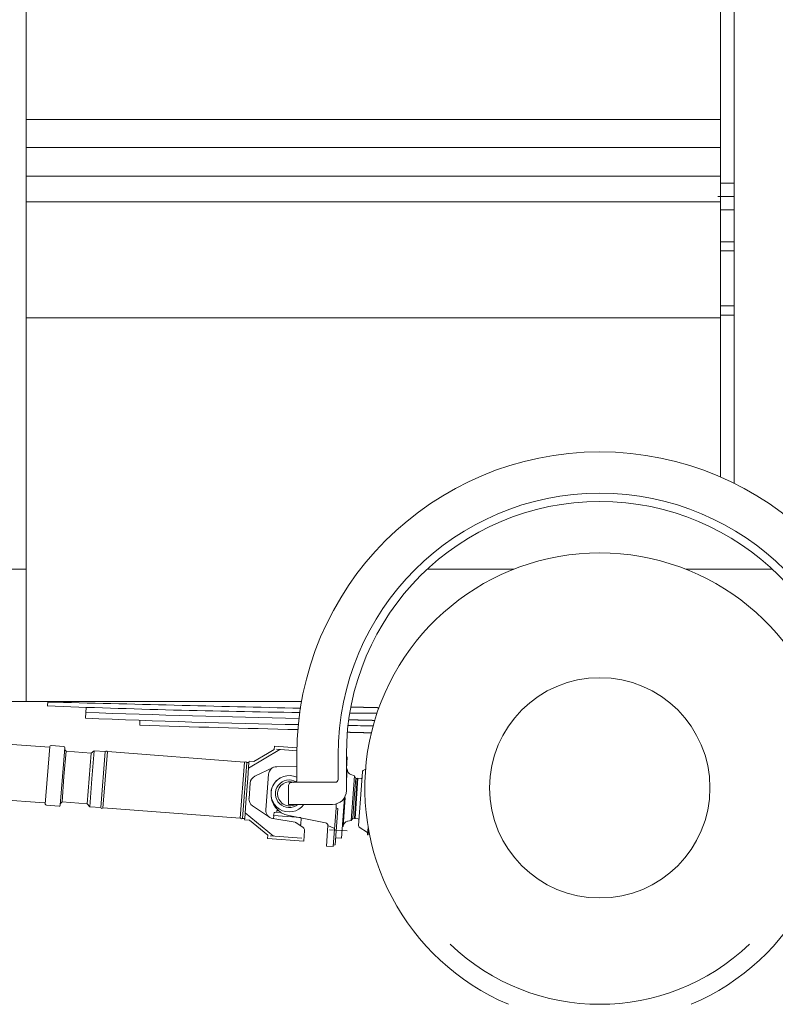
# Model space of a CAD drawing. Header units: metres. Extents: x -167 to 338, y -186 to 508.
# Tile 218 of 256: x 221.07 to 222.43, y -185.7 to -183.91. Entities that reach past the tile are written whole.
import ezdxf

# ---------------------------------------------------------------- set-up
doc = ezdxf.new("R2010")
doc.units = ezdxf.units.M
doc.header["$MEASUREMENT"] = 0

msp = doc.modelspace()

# ---------------------------------------------------------------- linework, layer by layer
at = {"color": 7, "linetype": 'Continuous', "lineweight": 13}
for p, q in [((221.0772, -183.4791), (221.0772, -184.6156)), ((222.3354, -184.7419), (222.3354, -183.4791)), ((222.3604, -183.4771), (222.3604, -184.1471)), ((222.3354, -184.0938), (221.0772, -184.0938)), ((222.3354, -184.1445), (221.0772, -184.1445)), ((222.3604, -184.1471), (222.3604, -184.7535)), ((222.3354, -184.1968), (221.0772, -184.1968)), ((222.3604, -184.2093), (222.3354, -184.2093)), ((222.3305, -184.2333), (222.3604, -184.2333)), ((222.3354, -184.2433), (221.0772, -184.2433)), ((222.3354, -184.2573), (222.3604, -184.2573)), ((222.3604, -184.3155), (222.3354, -184.3155)), ((222.3604, -184.3155), (222.3354, -184.3155)), ((222.3354, -184.332), (222.3604, -184.332)), ((222.3354, -184.4318), (222.3604, -184.4318)), ((222.3604, -184.4483), (222.3354, -184.4483)), ((222.3604, -184.4483), (222.3354, -184.4483)), ((221.8372, -184.4533), (221.0772, -184.4533)), ((222.3354, -184.4533), (221.0772, -184.4533)), ((222.3354, -184.4533), (221.8372, -184.4533)), ((222.3604, -184.7535), (222.3604, -184.5097)), ((221.0772, -184.6156), (221.0772, -184.9092)), ((221.0772, -184.9092), (219.8244, -184.9092)), ((221.0772, -184.9092), (220.8883, -184.9092)), ((221.0772, -184.9092), (221.0772, -185.1488)), ((221.9611, -184.9092), (221.8041, -184.9092)), ((222.4294, -184.9092), (222.2724, -184.9092)), ((222.4294, -184.9092), (222.2724, -184.9092)), ((221.1157, -185.1488), (220.7749, -185.1488)), ((221.0772, -185.1488), (221.5761, -185.1488)), ((221.1153, -185.1571), (221.116, -185.1488)), ((221.1828, -185.1489), (221.2428, -185.1489)), ((221.1845, -185.1794), (221.1855, -185.1596)), ((221.1845, -185.1794), (221.1855, -185.1596)), ((221.5761, -185.1488), (221.3292, -185.1488)), ((221.2827, -185.1919), (221.2827, -185.1831)), ((221.2827, -185.1919), (221.2827, -185.1831)), ((220.7749, -185.2059), (221.1195, -185.2321)), ((221.1196, -185.2308), (221.1154, -185.2832)), ((221.1451, -185.2306), (221.1223, -185.2288)), ((221.1469, -185.2328), (221.1388, -185.3372)), ((221.5271, -185.2301), (221.5267, -185.2361)), ((221.5676, -185.2332), (221.5271, -185.2301)), ((221.1492, -185.2392), (221.1455, -185.285)), ((221.1492, -185.2392), (221.1466, -185.2362)), ((221.1492, -185.2392), (221.1949, -185.2429)), ((221.1492, -185.2392), (221.1492, -185.2392)), ((221.1949, -185.2429), (221.1912, -185.2887)), ((221.1949, -185.2429), (221.2002, -185.2383)), ((221.2002, -185.2383), (221.1961, -185.2891)), ((221.2002, -185.2383), (221.2203, -185.2399)), ((221.2203, -185.2399), (221.2122, -185.3415)), ((221.216, -185.3422), (221.2241, -185.24)), ((221.2241, -185.24), (221.4729, -185.2589)), ((221.537, -185.2361), (221.4801, -185.2699)), ((221.5144, -185.2434), (221.4898, -185.258)), ((221.5267, -185.2361), (221.5144, -185.2434)), ((221.5676, -185.2384), (221.5309, -185.2356)), ((221.5675, -185.2457), (221.5675, -185.2926)), ((221.6424, -185.2457), (221.6424, -185.2906)), ((221.6574, -185.2457), (221.6574, -185.3106)), ((221.6574, -185.2457), (221.6574, -185.3106)), ((221.6589, -185.2496), (221.6574, -185.2717)), ((221.4729, -185.2589), (221.4651, -185.3608)), ((221.4691, -185.3609), (221.4768, -185.2594)), ((221.4768, -185.2594), (221.4808, -185.2597)), ((221.4787, -185.288), (221.4808, -185.2597)), ((221.4808, -185.2597), (221.481, -185.2573)), ((221.481, -185.2573), (221.4898, -185.258)), ((221.4915, -185.2846), (221.5247, -185.2687)), ((221.5675, -185.2668), (221.531, -185.2672)), ((221.1115, -185.3349), (221.1155, -185.2828)), ((221.142, -185.3311), (221.1455, -185.2853)), ((221.5138, -185.3133), (221.5163, -185.281)), ((221.6589, -185.2714), (221.6574, -185.2931)), ((221.6656, -185.2816), (221.6719, -185.2837)), ((221.6719, -185.2837), (221.6691, -185.3244)), ((221.6742, -185.2884), (221.6719, -185.2837)), ((221.6829, -185.3253), (221.6863, -185.2766)), ((221.688, -185.2741), (221.6922, -185.272)), ((221.1877, -185.3346), (221.1912, -185.2888)), ((221.1922, -185.3399), (221.1961, -185.2892)), ((221.4787, -185.288), (221.477, -185.3105)), ((221.483, -185.297), (221.4809, -185.3247)), ((221.5525, -185.3356), (221.5525, -185.3016)), ((221.6374, -185.2956), (221.5585, -185.2956)), ((221.6742, -185.2884), (221.6717, -185.3245)), ((221.6772, -185.2886), (221.6742, -185.2884)), ((221.6772, -185.2886), (221.6747, -185.3247)), ((221.6757, -185.3248), (221.6782, -185.2883)), ((221.6782, -185.2883), (221.684, -185.2887)), ((221.1104, -185.333), (220.8785, -185.3154)), ((221.4753, -185.3329), (221.477, -185.3105)), ((221.5138, -185.3133), (221.5114, -185.3455)), ((221.6486, -185.397), (221.6538, -185.3233)), ((221.6516, -185.3754), (221.6553, -185.3234)), ((221.1366, -185.339), (221.1139, -185.3373)), ((221.142, -185.3312), (221.139, -185.3337)), ((221.142, -185.3311), (221.1877, -185.3346)), ((221.142, -185.3311), (221.142, -185.3312)), ((221.1877, -185.3346), (221.1922, -185.3399)), ((221.1922, -185.3399), (221.2124, -185.3415)), ((221.4753, -185.3329), (221.4731, -185.3613)), ((221.4874, -185.3382), (221.5179, -185.359)), ((221.6324, -185.3356), (221.5525, -185.3356)), ((221.6324, -185.3356), (221.5525, -185.3356)), ((221.6386, -185.3417), (221.6391, -185.3347)), ((221.6663, -185.365), (221.6691, -185.3244)), ((221.6692, -185.3607), (221.6717, -185.3245)), ((221.6722, -185.3609), (221.6747, -185.3247)), ((221.6757, -185.3248), (221.6731, -185.3614)), ((221.6829, -185.3253), (221.6795, -185.3741)), ((221.2162, -185.342), (221.4651, -185.3608)), ((221.5251, -185.3931), (221.4739, -185.3511)), ((221.525, -185.3558), (221.5265, -185.3511)), ((221.525, -185.3558), (221.575, -185.3596)), ((221.5256, -185.3559), (221.5252, -185.3616)), ((221.5281, -185.3497), (221.5392, -185.3505)), ((221.5313, -185.3466), (221.5311, -185.3499)), ((221.5313, -185.3466), (221.5343, -185.3469)), ((221.6197, -185.3689), (221.553, -185.356)), ((221.6386, -185.3417), (221.6337, -185.412)), ((221.6419, -185.3433), (221.6373, -185.409)), ((221.6419, -185.3433), (221.6386, -185.3417)), ((221.4691, -185.3609), (221.4731, -185.3613)), ((221.4731, -185.3613), (221.4729, -185.3636)), ((221.4729, -185.3636), (221.4818, -185.3643)), ((221.5149, -185.3915), (221.4818, -185.3643)), ((221.5647, -185.3681), (221.5239, -185.3614)), ((221.579, -185.3776), (221.5659, -185.3686)), ((221.5736, -185.3732), (221.5731, -185.3735)), ((221.5754, -185.3597), (221.5745, -185.3718)), ((221.6237, -185.3741), (221.6211, -185.4111)), ((221.6237, -185.3741), (221.6359, -185.3792)), ((221.6501, -185.3753), (221.6516, -185.3754)), ((221.6516, -185.3754), (221.6516, -185.3754)), ((221.6597, -185.3663), (221.6663, -185.365)), ((221.6692, -185.3607), (221.6663, -185.365)), ((221.6722, -185.3609), (221.6692, -185.3607)), ((221.6731, -185.3614), (221.6789, -185.3618)), ((221.6808, -185.3768), (221.6954, -185.3866)), ((221.6968, -185.3769), (221.6959, -185.3908)), ((221.5144, -185.3974), (221.5149, -185.3915)), ((221.5769, -185.397), (221.519, -185.3926)), ((221.5802, -185.4024), (221.5816, -185.383)), ((221.6267, -185.3815), (221.6588, -185.3837)), ((221.6971, -185.3909), (221.6959, -185.3908)), ((221.6977, -185.3818), (221.6971, -185.3909)), ((221.5802, -185.4024), (221.5144, -185.3974)), ((221.6211, -185.4111), (221.6337, -185.412)), ((221.6373, -185.409), (221.6338, -185.4097)), ((221.6382, -185.3963), (221.6486, -185.397))]:
    msp.add_line(p, q, dxfattribs=at)
at = {"color": 7, "linetype": 'Continuous', "lineweight": 13, "flags": 128}
for points in [[(221.7164, -185.1603), (221.716, -185.1603), (221.7156, -185.1603), (221.7152, -185.1603), (221.7148, -185.1603), (221.7144, -185.1603), (221.714, -185.1603), (221.7136, -185.1603), (221.7132, -185.1602), (221.7128, -185.1602), (221.7124, -185.1602), (221.712, -185.1602), (221.7116, -185.1602), (221.7112, -185.1602), (221.7108, -185.1602), (221.7104, -185.1602), (221.71, -185.1602), (221.7096, -185.1602), (221.7092, -185.1601), (221.7088, -185.1601), (221.7084, -185.1601), (221.7081, -185.1601), (221.7077, -185.1601), (221.7073, -185.1601), (221.7069, -185.1601), (221.7065, -185.1601), (221.7061, -185.1601), (221.7057, -185.1601), (221.7053, -185.1601), (221.7049, -185.16), (221.7045, -185.16), (221.7041, -185.16), (221.7037, -185.16), (221.7033, -185.16), (221.7029, -185.16), (221.7025, -185.16), (221.7021, -185.16), (221.7017, -185.16), (221.7013, -185.16), (221.7009, -185.1599), (221.7005, -185.1599), (221.7001, -185.1599), (221.6997, -185.1599), (221.6993, -185.1599), (221.6989, -185.1599), (221.6985, -185.1599), (221.6981, -185.1599), (221.6977, -185.1599), (221.6973, -185.1599), (221.6969, -185.1599), (221.6965, -185.1598), (221.6962, -185.1598), (221.6958, -185.1598), (221.6954, -185.1598), (221.695, -185.1598), (221.6946, -185.1598), (221.6942, -185.1598), (221.6938, -185.1598), (221.6934, -185.1598), (221.693, -185.1598), (221.6926, -185.1597), (221.6922, -185.1597), (221.6918, -185.1597), (221.6914, -185.1597), (221.691, -185.1597), (221.6906, -185.1597), (221.6902, -185.1597), (221.6898, -185.1597), (221.6894, -185.1597), (221.689, -185.1597), (221.6886, -185.1597), (221.6882, -185.1596), (221.6878, -185.1596), (221.6874, -185.1596), (221.687, -185.1596), (221.6866, -185.1596), (221.6862, -185.1596), (221.6858, -185.1596), (221.6854, -185.1596), (221.685, -185.1596), (221.6847, -185.1596), (221.6843, -185.1595), (221.6839, -185.1595), (221.6835, -185.1595), (221.6831, -185.1595), (221.6827, -185.1595), (221.6823, -185.1595), (221.6819, -185.1595), (221.6815, -185.1595), (221.6811, -185.1595), (221.6807, -185.1595), (221.6803, -185.1595), (221.6799, -185.1594), (221.6795, -185.1594), (221.6791, -185.1594), (221.6787, -185.1594), (221.6783, -185.1594), (221.6779, -185.1594), (221.6775, -185.1594), (221.6771, -185.1594), (221.6767, -185.1594), (221.6763, -185.1594), (221.6759, -185.1593), (221.6755, -185.1593), (221.6751, -185.1593), (221.6747, -185.1593), (221.6743, -185.1593), (221.6739, -185.1593), (221.6735, -185.1593), (221.6731, -185.1593), (221.6728, -185.1593), (221.6724, -185.1593), (221.672, -185.1593), (221.6716, -185.1592), (221.6712, -185.1592), (221.6708, -185.1592), (221.6704, -185.1592), (221.67, -185.1592), (221.6696, -185.1592), (221.6692, -185.1592), (221.6688, -185.1592), (221.6684, -185.1592), (221.668, -185.1592), (221.6676, -185.1591), (221.6672, -185.1591), (221.6668, -185.1591), (221.6664, -185.1591), (221.666, -185.1591), (221.6656, -185.1591)], [(221.7164, -185.1603), (221.716, -185.1603), (221.7156, -185.1603), (221.7152, -185.1603), (221.7148, -185.1603), (221.7144, -185.1603), (221.714, -185.1603), (221.7136, -185.1603), (221.7132, -185.1602), (221.7128, -185.1602), (221.7124, -185.1602), (221.712, -185.1602), (221.7116, -185.1602), (221.7112, -185.1602), (221.7108, -185.1602), (221.7104, -185.1602), (221.71, -185.1602), (221.7096, -185.1602), (221.7092, -185.1601), (221.7088, -185.1601), (221.7084, -185.1601), (221.7081, -185.1601), (221.7077, -185.1601), (221.7073, -185.1601), (221.7069, -185.1601), (221.7065, -185.1601), (221.7061, -185.1601), (221.7057, -185.1601), (221.7053, -185.1601), (221.7049, -185.16), (221.7045, -185.16), (221.7041, -185.16), (221.7037, -185.16), (221.7033, -185.16), (221.7029, -185.16), (221.7025, -185.16), (221.7021, -185.16), (221.7017, -185.16), (221.7013, -185.16), (221.7009, -185.1599), (221.7005, -185.1599), (221.7001, -185.1599), (221.6997, -185.1599), (221.6993, -185.1599), (221.6989, -185.1599), (221.6985, -185.1599), (221.6981, -185.1599), (221.6977, -185.1599), (221.6973, -185.1599), (221.6969, -185.1599), (221.6965, -185.1598), (221.6962, -185.1598), (221.6958, -185.1598), (221.6954, -185.1598), (221.695, -185.1598), (221.6946, -185.1598), (221.6942, -185.1598), (221.6938, -185.1598), (221.6934, -185.1598), (221.693, -185.1598), (221.6926, -185.1597), (221.6922, -185.1597), (221.6918, -185.1597), (221.6914, -185.1597), (221.691, -185.1597), (221.6906, -185.1597), (221.6902, -185.1597), (221.6898, -185.1597), (221.6894, -185.1597), (221.689, -185.1597), (221.6886, -185.1597), (221.6882, -185.1596), (221.6878, -185.1596), (221.6874, -185.1596), (221.687, -185.1596), (221.6866, -185.1596), (221.6862, -185.1596), (221.6858, -185.1596), (221.6854, -185.1596), (221.685, -185.1596), (221.6847, -185.1596), (221.6843, -185.1595), (221.6839, -185.1595), (221.6835, -185.1595), (221.6831, -185.1595), (221.6827, -185.1595), (221.6823, -185.1595), (221.6819, -185.1595), (221.6815, -185.1595), (221.6811, -185.1595), (221.6807, -185.1595), (221.6803, -185.1595), (221.6799, -185.1594), (221.6795, -185.1594), (221.6791, -185.1594), (221.6787, -185.1594), (221.6783, -185.1594), (221.6779, -185.1594), (221.6775, -185.1594), (221.6771, -185.1594), (221.6767, -185.1594), (221.6763, -185.1594), (221.6759, -185.1593), (221.6755, -185.1593), (221.6751, -185.1593), (221.6747, -185.1593), (221.6743, -185.1593), (221.6739, -185.1593), (221.6735, -185.1593), (221.6731, -185.1593), (221.6728, -185.1593), (221.6724, -185.1593), (221.672, -185.1593), (221.6716, -185.1592), (221.6712, -185.1592), (221.6708, -185.1592), (221.6704, -185.1592), (221.67, -185.1592), (221.6696, -185.1592), (221.6692, -185.1592), (221.6688, -185.1592), (221.6684, -185.1592), (221.668, -185.1592), (221.6676, -185.1591), (221.6672, -185.1591), (221.6668, -185.1591), (221.6664, -185.1591), (221.666, -185.1591), (221.6656, -185.1591)], [(221.7088, -185.1833), (221.7084, -185.1832), (221.7081, -185.1832), (221.7077, -185.1832), (221.7073, -185.1832), (221.7069, -185.1832), (221.7066, -185.1832), (221.7062, -185.1832), (221.7058, -185.1832), (221.7055, -185.1832), (221.7051, -185.1832), (221.7047, -185.1832), (221.7044, -185.1832), (221.704, -185.1831), (221.7036, -185.1831), (221.7033, -185.1831), (221.7029, -185.1831), (221.7025, -185.1831), (221.7022, -185.1831), (221.7018, -185.1831), (221.7014, -185.1831), (221.7011, -185.1831), (221.7007, -185.1831), (221.7003, -185.1831), (221.7, -185.1831), (221.6996, -185.183), (221.6992, -185.183), (221.6989, -185.183), (221.6985, -185.183), (221.6981, -185.183), (221.6978, -185.183), (221.6974, -185.183), (221.697, -185.183), (221.6967, -185.183), (221.6963, -185.183), (221.6959, -185.183), (221.6956, -185.1829), (221.6952, -185.1829), (221.6948, -185.1829), (221.6945, -185.1829), (221.6941, -185.1829), (221.6937, -185.1829), (221.6934, -185.1829), (221.693, -185.1829), (221.6926, -185.1829), (221.6923, -185.1829), (221.6919, -185.1829), (221.6915, -185.1829), (221.6912, -185.1828), (221.6908, -185.1828), (221.6904, -185.1828), (221.6901, -185.1828), (221.6897, -185.1828), (221.6893, -185.1828), (221.689, -185.1828), (221.6886, -185.1828), (221.6882, -185.1828), (221.6879, -185.1828), (221.6875, -185.1828), (221.6871, -185.1827), (221.6868, -185.1827), (221.6864, -185.1827), (221.686, -185.1827), (221.6857, -185.1827), (221.6853, -185.1827), (221.6849, -185.1827), (221.6846, -185.1827), (221.6842, -185.1827), (221.6838, -185.1827), (221.6835, -185.1827), (221.6831, -185.1827), (221.6827, -185.1826), (221.6824, -185.1826), (221.682, -185.1826), (221.6816, -185.1826), (221.6813, -185.1826), (221.6809, -185.1826), (221.6805, -185.1826), (221.6801, -185.1826), (221.6798, -185.1826), (221.6794, -185.1826), (221.679, -185.1826), (221.6787, -185.1826), (221.6783, -185.1825), (221.6779, -185.1825), (221.6776, -185.1825), (221.6772, -185.1825), (221.6768, -185.1825), (221.6765, -185.1825), (221.6761, -185.1825), (221.6757, -185.1825), (221.6754, -185.1825), (221.675, -185.1825), (221.6746, -185.1825), (221.6743, -185.1824), (221.6739, -185.1824), (221.6735, -185.1824), (221.6732, -185.1824), (221.6728, -185.1824), (221.6724, -185.1824), (221.6721, -185.1824), (221.6717, -185.1824), (221.6713, -185.1824), (221.671, -185.1824), (221.6706, -185.1824), (221.6702, -185.1824), (221.6699, -185.1823), (221.6695, -185.1823), (221.6691, -185.1823), (221.6688, -185.1823), (221.6684, -185.1823), (221.668, -185.1823), (221.6677, -185.1823), (221.6673, -185.1823), (221.6669, -185.1823), (221.6666, -185.1823), (221.6662, -185.1823), (221.6658, -185.1822), (221.6655, -185.1822), (221.6651, -185.1822), (221.6647, -185.1822), (221.6644, -185.1822), (221.664, -185.1822), (221.6636, -185.1822), (221.6633, -185.1822), (221.6629, -185.1822), (221.6625, -185.1822), (221.6622, -185.1822), (221.6618, -185.1822)], [(221.7088, -185.1833), (221.7084, -185.1832), (221.7081, -185.1832), (221.7077, -185.1832), (221.7073, -185.1832), (221.7069, -185.1832), (221.7066, -185.1832), (221.7062, -185.1832), (221.7058, -185.1832), (221.7055, -185.1832), (221.7051, -185.1832), (221.7047, -185.1832), (221.7044, -185.1832), (221.704, -185.1831), (221.7036, -185.1831), (221.7033, -185.1831), (221.7029, -185.1831), (221.7025, -185.1831), (221.7022, -185.1831), (221.7018, -185.1831), (221.7014, -185.1831), (221.7011, -185.1831), (221.7007, -185.1831), (221.7003, -185.1831), (221.7, -185.1831), (221.6996, -185.183), (221.6992, -185.183), (221.6989, -185.183), (221.6985, -185.183), (221.6981, -185.183), (221.6978, -185.183), (221.6974, -185.183), (221.697, -185.183), (221.6967, -185.183), (221.6963, -185.183), (221.6959, -185.183), (221.6956, -185.1829), (221.6952, -185.1829), (221.6948, -185.1829), (221.6945, -185.1829), (221.6941, -185.1829), (221.6937, -185.1829), (221.6934, -185.1829), (221.693, -185.1829), (221.6926, -185.1829), (221.6923, -185.1829), (221.6919, -185.1829), (221.6915, -185.1829), (221.6912, -185.1828), (221.6908, -185.1828), (221.6904, -185.1828), (221.6901, -185.1828), (221.6897, -185.1828), (221.6893, -185.1828), (221.689, -185.1828), (221.6886, -185.1828), (221.6882, -185.1828), (221.6879, -185.1828), (221.6875, -185.1828), (221.6871, -185.1827), (221.6868, -185.1827), (221.6864, -185.1827), (221.686, -185.1827), (221.6857, -185.1827), (221.6853, -185.1827), (221.6849, -185.1827), (221.6846, -185.1827), (221.6842, -185.1827), (221.6838, -185.1827), (221.6835, -185.1827), (221.6831, -185.1827), (221.6827, -185.1826), (221.6824, -185.1826), (221.682, -185.1826), (221.6816, -185.1826), (221.6813, -185.1826), (221.6809, -185.1826), (221.6805, -185.1826), (221.6801, -185.1826), (221.6798, -185.1826), (221.6794, -185.1826), (221.679, -185.1826), (221.6787, -185.1826), (221.6783, -185.1825), (221.6779, -185.1825), (221.6776, -185.1825), (221.6772, -185.1825), (221.6768, -185.1825), (221.6765, -185.1825), (221.6761, -185.1825), (221.6757, -185.1825), (221.6754, -185.1825), (221.675, -185.1825), (221.6746, -185.1825), (221.6743, -185.1824), (221.6739, -185.1824), (221.6735, -185.1824), (221.6732, -185.1824), (221.6728, -185.1824), (221.6724, -185.1824), (221.6721, -185.1824), (221.6717, -185.1824), (221.6713, -185.1824), (221.671, -185.1824), (221.6706, -185.1824), (221.6702, -185.1824), (221.6699, -185.1823), (221.6695, -185.1823), (221.6691, -185.1823), (221.6688, -185.1823), (221.6684, -185.1823), (221.668, -185.1823), (221.6677, -185.1823), (221.6673, -185.1823), (221.6669, -185.1823), (221.6666, -185.1823), (221.6662, -185.1823), (221.6658, -185.1822), (221.6655, -185.1822), (221.6651, -185.1822), (221.6647, -185.1822), (221.6644, -185.1822), (221.664, -185.1822), (221.6636, -185.1822), (221.6633, -185.1822), (221.6629, -185.1822), (221.6625, -185.1822), (221.6622, -185.1822), (221.6618, -185.1822)], [(221.7027, -185.2059), (221.7023, -185.2059), (221.702, -185.2059), (221.7017, -185.2059), (221.7013, -185.2059), (221.701, -185.2058), (221.7006, -185.2058), (221.7003, -185.2058), (221.7, -185.2058), (221.6996, -185.2058), (221.6993, -185.2058), (221.6989, -185.2058), (221.6986, -185.2058), (221.6983, -185.2058), (221.6979, -185.2058), (221.6976, -185.2058), (221.6972, -185.2058), (221.6969, -185.2057), (221.6966, -185.2057), (221.6962, -185.2057), (221.6959, -185.2057), (221.6955, -185.2057), (221.6952, -185.2057), (221.6949, -185.2057), (221.6945, -185.2057), (221.6942, -185.2057), (221.6938, -185.2057), (221.6935, -185.2057), (221.6932, -185.2057), (221.6928, -185.2057), (221.6925, -185.2056), (221.6921, -185.2056), (221.6918, -185.2056), (221.6915, -185.2056), (221.6911, -185.2056), (221.6908, -185.2056), (221.6904, -185.2056), (221.6901, -185.2056), (221.6898, -185.2056), (221.6894, -185.2056), (221.6891, -185.2056), (221.6887, -185.2056), (221.6884, -185.2055), (221.6881, -185.2055), (221.6877, -185.2055), (221.6874, -185.2055), (221.687, -185.2055), (221.6867, -185.2055), (221.6864, -185.2055), (221.686, -185.2055), (221.6857, -185.2055), (221.6854, -185.2055), (221.685, -185.2055), (221.6847, -185.2055), (221.6843, -185.2054), (221.684, -185.2054), (221.6837, -185.2054), (221.6833, -185.2054), (221.683, -185.2054), (221.6826, -185.2054), (221.6823, -185.2054), (221.682, -185.2054), (221.6816, -185.2054), (221.6813, -185.2054), (221.6809, -185.2054), (221.6806, -185.2054), (221.6803, -185.2053), (221.6799, -185.2053), (221.6796, -185.2053), (221.6792, -185.2053), (221.6789, -185.2053), (221.6786, -185.2053), (221.6782, -185.2053), (221.6779, -185.2053), (221.6775, -185.2053), (221.6772, -185.2053), (221.6769, -185.2053), (221.6765, -185.2053), (221.6762, -185.2053), (221.6758, -185.2052), (221.6755, -185.2052), (221.6752, -185.2052), (221.6748, -185.2052), (221.6745, -185.2052), (221.6741, -185.2052), (221.6738, -185.2052), (221.6735, -185.2052), (221.6731, -185.2052), (221.6728, -185.2052), (221.6724, -185.2052), (221.6721, -185.2052), (221.6718, -185.2051), (221.6714, -185.2051), (221.6711, -185.2051), (221.6707, -185.2051), (221.6704, -185.2051), (221.6701, -185.2051), (221.6697, -185.2051), (221.6694, -185.2051), (221.669, -185.2051), (221.6687, -185.2051), (221.6684, -185.2051), (221.668, -185.2051), (221.6677, -185.205), (221.6673, -185.205), (221.667, -185.205), (221.6667, -185.205), (221.6663, -185.205), (221.666, -185.205), (221.6657, -185.205), (221.6653, -185.205), (221.665, -185.205), (221.6646, -185.205), (221.6643, -185.205), (221.664, -185.205), (221.6636, -185.2049), (221.6633, -185.2049), (221.6629, -185.2049), (221.6626, -185.2049), (221.6623, -185.2049), (221.6619, -185.2049), (221.6616, -185.2049), (221.6612, -185.2049), (221.6609, -185.2049), (221.6606, -185.2049), (221.6602, -185.2049), (221.6599, -185.2049), (221.6595, -185.2049), (221.6592, -185.2048)], [(221.7027, -185.2059), (221.7023, -185.2059), (221.702, -185.2059), (221.7017, -185.2059), (221.7013, -185.2059), (221.701, -185.2058), (221.7006, -185.2058), (221.7003, -185.2058), (221.7, -185.2058), (221.6996, -185.2058), (221.6993, -185.2058), (221.6989, -185.2058), (221.6986, -185.2058), (221.6983, -185.2058), (221.6979, -185.2058), (221.6976, -185.2058), (221.6972, -185.2058), (221.6969, -185.2057), (221.6966, -185.2057), (221.6962, -185.2057), (221.6959, -185.2057), (221.6955, -185.2057), (221.6952, -185.2057), (221.6949, -185.2057), (221.6945, -185.2057), (221.6942, -185.2057), (221.6938, -185.2057), (221.6935, -185.2057), (221.6932, -185.2057), (221.6928, -185.2057), (221.6925, -185.2056), (221.6921, -185.2056), (221.6918, -185.2056), (221.6915, -185.2056), (221.6911, -185.2056), (221.6908, -185.2056), (221.6904, -185.2056), (221.6901, -185.2056), (221.6898, -185.2056), (221.6894, -185.2056), (221.6891, -185.2056), (221.6887, -185.2056), (221.6884, -185.2055), (221.6881, -185.2055), (221.6877, -185.2055), (221.6874, -185.2055), (221.687, -185.2055), (221.6867, -185.2055), (221.6864, -185.2055), (221.686, -185.2055), (221.6857, -185.2055), (221.6854, -185.2055), (221.685, -185.2055), (221.6847, -185.2055), (221.6843, -185.2054), (221.684, -185.2054), (221.6837, -185.2054), (221.6833, -185.2054), (221.683, -185.2054), (221.6826, -185.2054), (221.6823, -185.2054), (221.682, -185.2054), (221.6816, -185.2054), (221.6813, -185.2054), (221.6809, -185.2054), (221.6806, -185.2054), (221.6803, -185.2053), (221.6799, -185.2053), (221.6796, -185.2053), (221.6792, -185.2053), (221.6789, -185.2053), (221.6786, -185.2053), (221.6782, -185.2053), (221.6779, -185.2053), (221.6775, -185.2053), (221.6772, -185.2053), (221.6769, -185.2053), (221.6765, -185.2053), (221.6762, -185.2053), (221.6758, -185.2052), (221.6755, -185.2052), (221.6752, -185.2052), (221.6748, -185.2052), (221.6745, -185.2052), (221.6741, -185.2052), (221.6738, -185.2052), (221.6735, -185.2052), (221.6731, -185.2052), (221.6728, -185.2052), (221.6724, -185.2052), (221.6721, -185.2052), (221.6718, -185.2051), (221.6714, -185.2051), (221.6711, -185.2051), (221.6707, -185.2051), (221.6704, -185.2051), (221.6701, -185.2051), (221.6697, -185.2051), (221.6694, -185.2051), (221.669, -185.2051), (221.6687, -185.2051), (221.6684, -185.2051), (221.668, -185.2051), (221.6677, -185.205), (221.6673, -185.205), (221.667, -185.205), (221.6667, -185.205), (221.6663, -185.205), (221.666, -185.205), (221.6657, -185.205), (221.6653, -185.205), (221.665, -185.205), (221.6646, -185.205), (221.6643, -185.205), (221.664, -185.205), (221.6636, -185.2049), (221.6633, -185.2049), (221.6629, -185.2049), (221.6626, -185.2049), (221.6623, -185.2049), (221.6619, -185.2049), (221.6616, -185.2049), (221.6612, -185.2049), (221.6609, -185.2049), (221.6606, -185.2049), (221.6602, -185.2049), (221.6599, -185.2049), (221.6595, -185.2049), (221.6592, -185.2048)]]:
    msp.add_lwpolyline(points, dxfattribs=at)
at = {"color": 7, "linetype": 'Continuous', "lineweight": 13}
msp.add_circle((222.1167, -185.3056), 0.1997, dxfattribs=at)
for centre, radius, start, end in [((222.1167, -185.2457), 0.5492, 0, 180), ((222.1167, -185.2457), 0.4743, 0, 180), ((222.1167, -185.2457), 0.4594, 0, 180), ((222.1167, -185.3056), 0.4259, 292.8605, 247.1395), ((221.8178, -166.8858), 18.2848, 267.79804, 269.23257), ((221.8178, -166.8858), 18.2848, 267.79804, 269.23257), ((-54.8874, -11353.8422), 11172.102, 88.58202777, 88.58438166), ((-54.8874, -11353.8422), 11172.102, 88.58202777, 88.58438166), ((221.9342, -166.682), 18.5126, 267.67928, 268.87352), ((221.9342, -166.682), 18.5126, 267.67928, 268.87352), ((222.7426, -137.3181), 47.8763, 268.13561, 268.59824), ((222.7426, -137.3181), 47.8763, 268.13561, 268.59824), ((221.8178, -166.8858), 18.2848, 269.51704, 269.67133), ((221.8178, -166.8858), 18.2848, 269.51704, 269.67133), ((222.2426, -156.627), 28.581, 268.07539, 268.64929), ((222.2426, -156.627), 28.581, 268.07539, 268.64929), ((221.9342, -166.682), 18.5126, 269.15282, 269.29358), ((221.9342, -166.682), 18.5126, 269.15282, 269.29358), ((221.1221, -185.2314), 0.00259, 85.4435, 166.0757), ((221.1449, -185.2326), 0.002, 355.4435, 85.4435), ((221.2222, -185.2411), 0.00222, 29.5894, 147.3154), ((221.4746, -185.2613), 0.00293, 40.3836, 125.1434), ((221.5312, -185.2822), 0.015, 90.6617, 175.6617), ((221.4979, -185.2981), 0.015, 115.6617, 175.6617), ((221.5537, -185.3163), 0.033, 65.1474, 324.1917), ((221.5537, -185.3163), 0.033, 119.2621, 176), ((221.6689, -185.2721), 0.00999, 176, 251), ((221.6841, -185.2872), 0.0015, 266, 356), ((221.6893, -185.2768), 0.003, 116, 176), ((221.5606, -185.3168), 0.0399, 163.7684, 176), ((221.5537, -185.3163), 0.025, 59.0593, 309.4391), ((221.5547, -185.3164), 0.022, 70.6709, 176), ((221.5585, -185.3016), 0.00599, 90, 180), ((221.5645, -185.2926), 0.003, 270, 0), ((221.6374, -185.2906), 0.00499, 270, 0), ((221.6782, -185.2885), 0.000999, 190.4775, 266), ((221.5606, -185.3168), 0.0399, 176, 259.0899), ((221.5547, -185.3164), 0.022, 176, 299.04), ((221.6324, -185.3106), 0.025, 270, 0), ((221.6324, -185.3106), 0.025, 270, 0), ((221.1103, -185.335), 0.002, 47.1931, 85.6617), ((221.1141, -185.3347), 0.00259, 185.0295, 265.6617), ((221.1368, -185.337), 0.002, 265.6617, 355.6617), ((221.2145, -185.3406), 0.00222, 203.7898, 321.5158), ((221.4958, -185.3258), 0.015, 175.6617, 235.6617), ((221.5263, -185.3466), 0.015, 175.6617, 260.6617), ((221.528, -185.3512), 0.0015, 85.6617, 175.6617), ((221.5306, -185.3438), 0.00297, 284.6726, 322.2684), ((221.4672, -185.3587), 0.00293, 226.1799, 310.9397), ((221.5642, -185.3711), 0.003, 55.6617, 80.6617), ((221.5727, -185.3717), 0.0018, 300.4978, 355.6617), ((221.6187, -185.3738), 0.00499, 356, 79.0359), ((221.6187, -185.3738), 0.00499, 23.7703, 79.0359), ((221.6616, -185.3761), 0.00999, 101, 176), ((221.6731, -185.3612), 0.000999, 86, 161.5225), ((221.6788, -185.3633), 0.0015, 356, 86), ((221.6825, -185.3743), 0.003, 176, 236), ((221.5757, -185.3825), 0.00599, 355.6617, 55.6617), ((221.6946, -185.3879), 0.0015, 356, 56), ((222.1167, -185.3056), 0.3925, 226.2383, 313.7617)]:
    msp.add_arc(centre, radius, start, end, dxfattribs=at)

doc.saveas('drawing.dxf')
